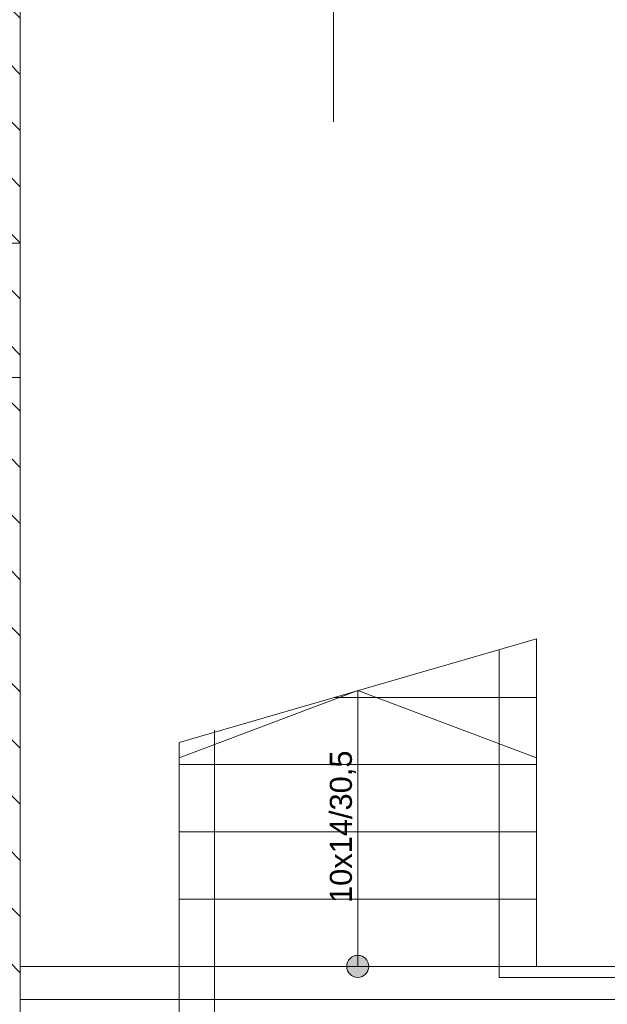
# Model space of a CAD drawing. Header units: millimetres. Extents: x -22315 to 39025, y -47720 to 770.
# Tile 19 of 28: x 22958 to 25620, y -27452 to -22987. Entities that reach past the tile are written whole.
import ezdxf

# ---------------------------------------------------------------- set-up
doc = ezdxf.new("R2010")
doc.units = ezdxf.units.MM
doc.set_wipeout_variables(frame=1)
for name, color, linetype, lineweight in [('Nowe_Konstrukcja - Ściany zew', 7, 'Continuous', 9), ('Nowe_Konstrukcja - Ściany zew_Nr_pióra__6', 7, 'Continuous', 9), ('poziom_1 (1)_4_0_Nr_pióra__21_Nr_pióra__7', 7, 'Continuous', 9), ('poziom_1 (1)_4_Konstrukcja - Schody', 7, 'Continuous', 9), ('poziom_1 (1)_4_Konstrukcja - Schody_Nr_pióra__1_Nr_pióra__7', 7, 'Continuous', 9), ('poziom_1 (1)_4_Konstrukcja - Schody_Nr_pióra__81_Nr_pióra__4', 7, 'Continuous', 9), ('poziom_1 (1)_4_Konstrukcja - Stropy_Nr_pióra__81_Nr_pióra__4', 7, 'Continuous', 9), ('poziom_1 (1)_4_Konstrukcja - Ściany zew_Nr_pióra__107_Nr_pióra__10', 7, 'Continuous', 9), ('poziom_1 (1)_4_Konstrukcja - Ściany zew_Nr_pióra__27_Nr_pióra__7', 7, 'Continuous', 9), ('poziom_1 (1)_4_Znaczniki okien ArchiCADa_Nr_pióra__1_Nr_pióra__7', 7, 'Continuous', 9)]:
    doc.layers.add(name, color=color, linetype=linetype, lineweight=lineweight)
doc.styles.add('GENERATED_STYLE_1', font='arial.ttf')
pattern_1 = [(135, (37205, -40790), (127.2792, 127.2792), [])]

msp = doc.modelspace()

# ---------------------------------------------------------------- hatches: boundary and pattern name
at = {"layer": 'poziom_1 (1)_4_Konstrukcja - Ściany zew_Nr_pióra__107_Nr_pióra__10', "linetype": 'ByBlock'}
h = msp.add_hatch(dxfattribs=at)
h.set_pattern_fill('BLOCZKI_CERAMICZNE_0004', color=256, angle=270, style=0, pattern_type=2)
h.set_pattern_definition(pattern_1)
h.paths.add_polyline_path([(22960, -24000), (22960, -22850), (22405, -22370), (22405, -24000)])
h = msp.add_hatch(dxfattribs=at)
h.set_pattern_fill('BLOCZKI_CERAMICZNE_0004', color=256, angle=270, style=0, pattern_type=2)
h.set_pattern_definition(pattern_1)
h.paths.add_polyline_path([(21650, -24610), (22520, -24610), (22960, -24000), (21620, -24000), (21620, -24150), (21650, -24150)])

# ---------------------------------------------------------------- linework, layer by layer
at = {"layer": 'poziom_1 (1)_4_Konstrukcja - Schody_Nr_pióra__81_Nr_pióra__4', "linetype": 'ByBlock'}
for p, q in [((25300, -25794.1), (23680, -26264.1)), ((24490, -26029.1), (23680, -26334.1)), ((25300, -26060), (24383.6, -26060)), ((24490, -26029.1), (25300, -26334.1)), ((25300, -26365), (23680, -26365)), ((25300, -26670), (23680, -26670)), ((25300, -26975), (23680, -26975))]:
    msp.add_line(p, q, dxfattribs=at)
at = {"layer": 'poziom_1 (1)_4_Konstrukcja - Ściany zew_Nr_pióra__27_Nr_pióra__7', "linetype": 'ByBlock', "flags": 128}
for points in [[(22960, -24000), (22960, -22850)], [(22960, -24000), (21620, -24000)], [(22405, -24000), (22960, -24000)]]:
    msp.add_lwpolyline(points, dxfattribs=at)
at = {"layer": 'poziom_1 (1)_4_Znaczniki okien ArchiCADa_Nr_pióra__1_Nr_pióra__7', "linetype": 'ByBlock'}
msp.add_line((24380, -21252.7), (24380, -23450), dxfattribs=at)

# ---------------------------------------------------------------- texts
at = {"layer": 'poziom_1 (1)_4_Konstrukcja - Schody_Nr_pióra__1_Nr_pióra__7', "linetype": 'ByBlock', "insert": (24422.5, -26992.4), "char_height": 100, "attachment_point": 4, "rotation": 90, "style": 'GENERATED_STYLE_1'}
msp.add_mtext('\\A1;10x14/30,5', dxfattribs=at)

# ---------------------------------------------------------------- wipeouts: each hides what was drawn before it
at = {"linetype": 'ByBlock', "ltscale": 316691.058735}
msp.add_wipeout([(25780, -27280), (22960, -27280), (22960, -27292.5), (25780, -27292.5)], dxfattribs=at).dxf.layer = 'Nowe_Konstrukcja - Ściany zew'
at = {"linetype": 'ByBlock', "ltscale": 317240.694317}
msp.add_wipeout([(22960, -27430), (25780, -27430), (25780, -27417.5), (22960, -27417.5)], dxfattribs=at).dxf.layer = 'Nowe_Konstrukcja - Ściany zew'

# ---------------------------------------------------------------- next in the draw order: wipeouts: each hides what was drawn before it
at = {"linetype": 'ByBlock', "ltscale": 316741.025554}
msp.add_wipeout([(25780, -27292.5), (22960, -27292.5), (22960, -27305), (25780, -27305)], dxfattribs=at).dxf.layer = 'Nowe_Konstrukcja - Ściany zew'
at = {"linetype": 'ByBlock', "ltscale": 317190.727394}
msp.add_wipeout([(22960, -27417.5), (25780, -27417.5), (25780, -27405), (22960, -27405)], dxfattribs=at).dxf.layer = 'Nowe_Konstrukcja - Ściany zew'

# ---------------------------------------------------------------- next in the draw order: linework, layer by layer
at = {"layer": 'Nowe_Konstrukcja - Ściany zew_Nr_pióra__6', "linetype": 'ByBlock', "flags": 128}
for points in [[(25780, -27280), (22960, -27280)], [(22960, -27430), (25780, -27430)]]:
    msp.add_lwpolyline(points, dxfattribs=at)
at = {"layer": 'poziom_1 (1)_4_Konstrukcja - Schody_Nr_pióra__81_Nr_pióra__4', "linetype": 'ByBlock'}
for p, q in [((25300, -27280), (25300, -25794.1)), ((24490, -27280), (24490, -26029.1)), ((23680, -27280), (23680, -26264.1)), ((25300, -27280), (23680, -27280)), ((25300, -27280), (23680, -27280))]:
    msp.add_line(p, q, dxfattribs=at)

# ---------------------------------------------------------------- next in the draw order: wipeouts: each hides what was drawn before it
at = {"linetype": 'ByBlock', "ltscale": 316965.876486}
msp.add_wipeout([(25780, -27305), (22960, -27305), (22960, -27405), (25780, -27405)], dxfattribs=at).dxf.layer = 'Nowe_Konstrukcja - Ściany zew'

# ---------------------------------------------------------------- next in the draw order: hatches: boundary and pattern name
at = {"layer": 'poziom_1 (1)_4_Konstrukcja - Schody', "linetype": 'ByBlock'}
msp.add_hatch(color=256, dxfattribs=at).paths.add_polyline_path([(24490, -27230), (24481.8, -27230.7), (24473.8, -27232.7), (24466.2, -27236), (24459.3, -27240.5), (24453.2, -27246.1), (24448.1, -27252.7), (24444.2, -27259.9), (24441.5, -27267.7), (24440.2, -27275.9), (24440.2, -27284.1), (24441.5, -27292.3), (24444.2, -27300.1), (24448.1, -27307.3), (24453.2, -27313.9), (24459.3, -27319.5), (24466.2, -27324), (24473.8, -27327.3), (24481.8, -27329.3), (24490, -27330), (24498.2, -27329.3), (24506.2, -27327.3), (24513.8, -27324), (24520.7, -27319.5), (24526.8, -27313.9), (24531.9, -27307.3), (24535.8, -27300.1), (24538.5, -27292.3), (24539.8, -27284.1), (24539.8, -27275.9), (24538.5, -27267.7), (24535.8, -27259.9), (24531.9, -27252.7), (24526.8, -27246.1), (24520.7, -27240.5), (24513.8, -27236), (24506.2, -27232.7), (24498.2, -27230.7)])
at = {"layer": 'poziom_1 (1)_4_Konstrukcja - Ściany zew_Nr_pióra__107_Nr_pióra__10', "linetype": 'ByBlock'}
h = msp.add_hatch(dxfattribs=at)
h.set_pattern_fill('BLOCZKI_CERAMICZNE_0004', color=256, angle=270, style=0, pattern_type=2)
h.set_pattern_definition(pattern_1)
h.paths.add_polyline_path([(22960, -27760), (22960, -24000), (22520, -24610), (22520, -27760)])

# ---------------------------------------------------------------- next in the draw order: linework, layer by layer
at = {"layer": 'Nowe_Konstrukcja - Ściany zew_Nr_pióra__6', "linetype": 'ByBlock', "flags": 128}
for points in [[(22960, -27280), (22960, -27292.5)], [(22960, -27292.5), (22960, -27305)], [(22960, -27305), (22960, -27405)], [(22960, -27405), (22960, -27417.5)], [(22960, -27417.5), (22960, -27430)]]:
    msp.add_lwpolyline(points, dxfattribs=at)
at = {"layer": 'poziom_1 (1)_4_0_Nr_pióra__21_Nr_pióra__7', "linetype": 'ByBlock'}
msp.add_line((23840, -26209.3), (23840, -28790), dxfattribs=at)
at = {"layer": 'poziom_1 (1)_4_0_Nr_pióra__21_Nr_pióra__7', "linetype": 'ByBlock', "flags": 128}
for points in [[(25130, -25848.2), (25130, -27330)], [(25130, -27330), (25780, -27330)]]:
    msp.add_lwpolyline(points, dxfattribs=at)
at = {"layer": 'poziom_1 (1)_4_Konstrukcja - Schody_Nr_pióra__81_Nr_pióra__4', "linetype": 'ByBlock'}
msp.add_circle((24490, -27280), 50, dxfattribs=at)
at = {"layer": 'poziom_1 (1)_4_Konstrukcja - Stropy_Nr_pióra__81_Nr_pióra__4', "linetype": 'ByBlock', "flags": 128}
for points in [[(31120, -28750), (30970, -28750), (30970, -29190), (22520, -29190), (22520, -24610), (22960, -24610), (22960, -22845.2), (31120, -22835.4), (31120, -22850), (31420, -22850), (31420, -26060), (31120, -26060)], [(23680, -27280), (23680, -28790), (27300, -28790), (27300, -27280)]]:
    msp.add_lwpolyline(points, close=True, dxfattribs=at)
at = {"layer": 'poziom_1 (1)_4_Konstrukcja - Ściany zew_Nr_pióra__27_Nr_pióra__7', "linetype": 'ByBlock', "flags": 128}
msp.add_lwpolyline([(22960, -27760), (22960, -24000)], dxfattribs=at)

doc.saveas('drawing.dxf')
